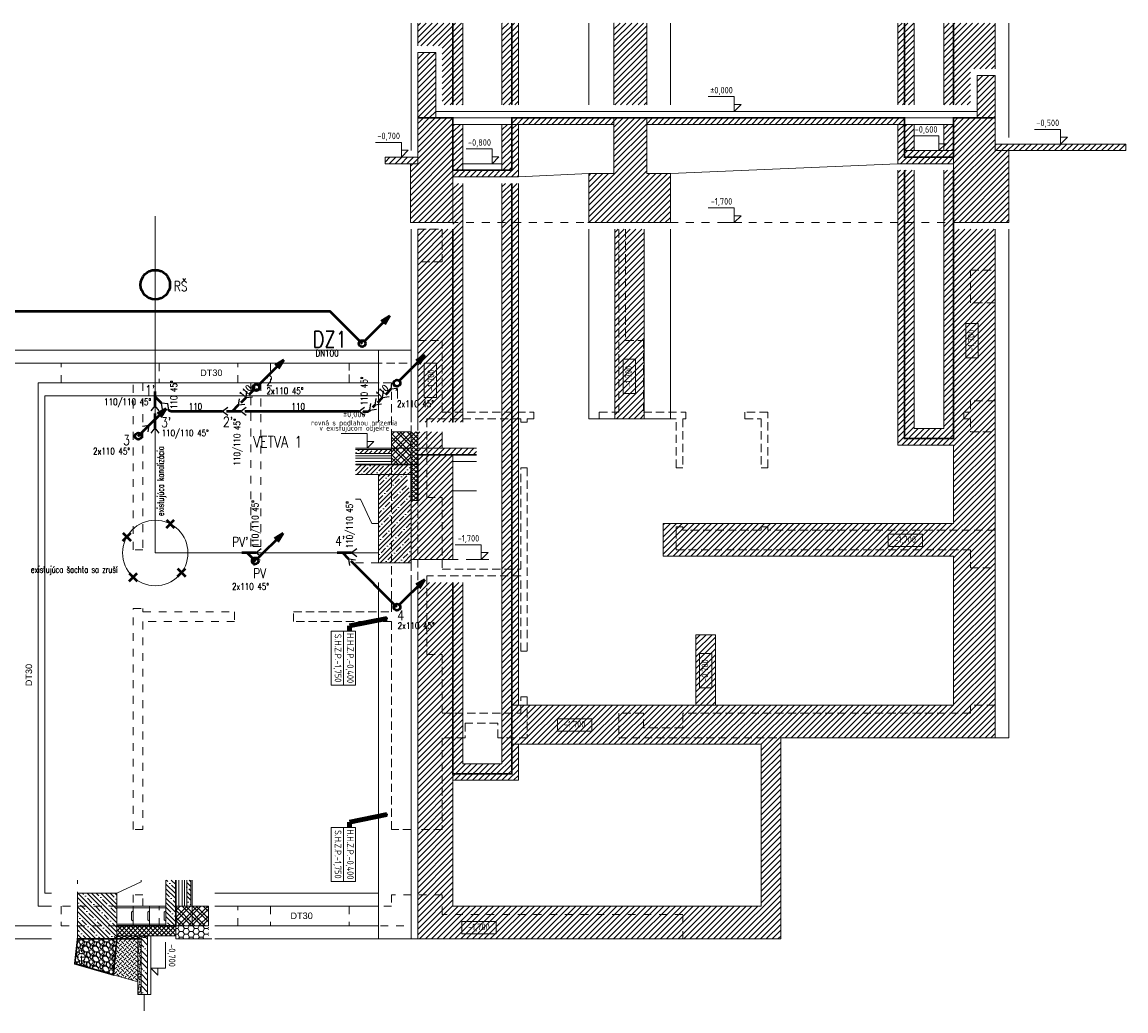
# Model space of a CAD drawing. Header units: millimetres. Extents: x 371321 to 690386, y -299082 to -101508.
# Tile 5 of 38: x 386760 to 403633, y -277036 to -261921. Entities that reach past the tile are written whole.
import ezdxf
from ezdxf.enums import TextEntityAlignment as Align

# ---------------------------------------------------------------- set-up
doc = ezdxf.new("R2010")
doc.units = ezdxf.units.MM
doc.header["$LTSCALE"] = 10
doc.header["$MEASUREMENT"] = 0
for name, pattern in [('ACAD_ISO10W100', [18, 12, -3, 0, -3]), ('DASH 0_6MM', [1.2, 0.6, -0.6]), ('DASHDOT', [25.4, 12.7, -6.35, 0, -6.35]), ('DASHED', [19.05, 12.7, -6.35])]:
    doc.linetypes.add(name, pattern=pattern)
for name, color, linetype, lineweight in [('A-HYDROIZOLACIE', 15, 'Continuous', 20), ('A6_ciarkovana_TENKA', 2, 'DASHED', 5), ('DAZDOVA KANALIZACIA', 30, 'ST_KANAL_DEST_PLNA', 50), ('ZTI-kan_st_splaskova', 12, 'Continuous', 50), ('ZTI-kanal_splaskova', 32, 'Continuous', 50), ('ZTI-Popis1', 5, 'Continuous', 30), ('ZTI-Popis4', 5, 'Continuous', 25), ('ZTI-zar_predmety', 135, 'Continuous', 18)]:
    doc.layers.add(name, color=color, linetype=linetype, lineweight=lineweight)
doc.layers.add('Z-k-st_splaskova-popis', color=7, linetype='Continuous')
doc.layers.add('ZTI-kanal_splaskova-popis', color=7, linetype='Continuous')
doc.styles.add('ARIAL', font='arial.ttf')
doc.styles.add('ISO CP_50', font='isocp.shx', dxfattribs={"width": 0.9, "height": 100})
doc.styles.add('ISOCP', font='isocp.shx', dxfattribs={"width": 0.9})
doc.styles.get("Standard").update_dxf_attribs({"font": 'simplex.shx', "width": 0.8})
doc.linetypes.add('ST_KANAL_DEST_PLNA', pattern='A,136,-20,34,[23,st.shx,S=10,R=0,X=0,Y=0],16,[2,st.shx,S=10,R=0,X=0,Y=0],-25', length=231)
doc.dimstyles.new('M50', dxfattribs={"dimtxt": 100, "dimasz": 75, "dimexe": 37.5, "dimexo": 75, "dimgap": 35, "dimtad": 1, "dimdec": 0, "dimzin": 0, "dimtxsty": 'ISO CP_50', "dimblk1": 'OBLIQUE', "dimblk2": 'OBLIQUE', "dimsah": 1, "dimcen": 0.045, "dimclrd": 256, "dimclre": 256, "dimclrt": 256, "dimadec": 1, "dimazin": 0, "dimtfac": 1, "dimtdec": 0, "dimtmove": 2, "dimatfit": 3, "dimldrblk": 'OBLIQUE', "dimfxl": 125, "dimfxlon": 1, "dimtolj": 1, "dimtzin": 0, "dimlwd": -1, "dimarcsym": 0})
pattern_1 = [(45, (-268629.22, 180291.04), (-44.901281, 44.901281), [])]
pattern_2 = [(45, (-609440.55, 119441.6), (-106.066017, 106.066017), [100, -40, 0, -40]), (45, (-609370.55, 119441.6), (-106.066017, 106.066017), []), (45, (-609300.55, 119441.6), (-106.066017, 106.066017), [])]

# ---------------------------------------------------------------- blocks, each defined once
blk = doc.blocks.new('*U4')
at = {"layer": 'A-HYDROIZOLACIE', "lineweight": 9}
for points in [[(253567, -4367), (253567, -4342), (253585, -4324), (253585, -4299), (253567, -4282)], [(253567, -4452), (253567, -4427), (253585, -4410), (253585, -4385), (253567, -4367)], [(253567, -4538), (253567, -4513), (253585, -4495), (253585, -4470), (253567, -4452)], [(253567, -4623), (253567, -4598), (253585, -4580), (253585, -4555), (253567, -4538)], [(253567, -4708), (253567, -4683), (253585, -4666), (253585, -4641), (253567, -4623)], [(253567, -4794), (253567, -4769), (253585, -4751), (253585, -4726), (253567, -4708)]]:
    blk.add_lwpolyline(points, dxfattribs=at)
blk = doc.blocks.new('_Oblique')
at = {"color": 0, "linetype": 'ByBlock', "lineweight": -2}
blk.add_line((-0.5, -0.5), (0.5, 0.5), dxfattribs=at)
blk = doc.blocks.new('*U97')
at = {"color": 0, "linetype": 'ByBlock', "lineweight": -2}
for p, q in [((-35.36, -35.36), (-424.26, -424.26)), ((-424.26, -424.26), (-344.71, -291.68)), ((-291.68, -344.71), (-424.26, -424.26))]:
    blk.add_line(p, q, dxfattribs=at)
blk.add_circle((0, 0), 50, dxfattribs=at)
blk = doc.blocks.new('*U102')
at = {"color": 0, "linetype": 'ByBlock', "lineweight": -2}
blk.add_line((-50, 0), (-75, 0), dxfattribs=at)
at = {"color": 255, "linetype": 'ByBlock', "lineweight": 25}
blk.add_circle((0, 0), 50, dxfattribs=at)
blk = doc.blocks.new('*U103')
at = {"color": 255, "linetype": 'ByBlock', "lineweight": 25}
for p in [(-61, 79), (61, 79)]:
    blk.add_line(p, (0, 0), dxfattribs=at)
at = {"color": 0, "linetype": 'ByBlock', "lineweight": -2}
blk.add_line((0, 0), (0, -117), dxfattribs=at)
blk = doc.blocks.new('*U104', base_point=(14597, 15408))
at = {"color": 0, "lineweight": -2}
blk.add_line((14491, 15408), (14597, 15408), dxfattribs=at)
at = {"color": 255, "lineweight": 25}
for q in [(14676, 15469), (14676, 15347)]:
    blk.add_line((14597, 15408), q, dxfattribs=at)
blk = doc.blocks.new('*U105')
at = {"color": 255, "linetype": 'ByBlock', "lineweight": 25}
for p in [(-61, 79), (61, 79)]:
    blk.add_line(p, (0, 0), dxfattribs=at)
at = {"color": 0, "linetype": 'ByBlock', "lineweight": -2}
blk.add_line((0, 0), (0, -55), dxfattribs=at)
blk = doc.blocks.new('*U106', base_point=(14613, 15656))
at = {"color": 255, "lineweight": 25}
for q in [(14626, 15755), (14712, 15669)]:
    blk.add_line((14613, 15656), q, dxfattribs=at)
at = {"color": 0, "lineweight": -2}
for p, q in [((14507, 15636), (14576, 15636)), ((14604, 15647), (14613, 15656))]:
    blk.add_line(p, q, dxfattribs=at)
blk.add_arc((14576, 15676), 40, 270, 315, dxfattribs=at)
blk = doc.blocks.new('*U107')
at = {"color": 255, "linetype": 'ByBlock', "lineweight": 25}
for p in [(-61, 79), (61, 79)]:
    blk.add_line(p, (0, 0), dxfattribs=at)
at = {"color": 0, "linetype": 'ByBlock', "lineweight": -2}
blk.add_line((0, 0), (0, -1748), dxfattribs=at)
blk = doc.blocks.new('*U108', base_point=(9395, 17187))
at = {"color": 255, "linetype": 'ByBlock', "lineweight": 25}
for p, q in [((9334, 17266), (9395, 17187)), ((9456, 17266), (9395, 17187)), ((9503, 17247), (9490, 17147)), ((9589, 17160), (9490, 17147))]:
    blk.add_line(p, q, dxfattribs=at)
at = {"color": 0, "linetype": 'ByBlock', "lineweight": -2}
for p, q in [((9395, 17187), (9395, 16968)), ((9490, 17147), (9395, 17053))]:
    blk.add_line(p, q, dxfattribs=at)
blk = doc.blocks.new('*U110', base_point=(14597, 15408))
at = {"color": 0, "lineweight": -2}
blk.add_line((14491, 15408), (14597, 15408), dxfattribs=at)
at = {"color": 255, "lineweight": 25}
for q in [(14676, 15469), (14676, 15347)]:
    blk.add_line((14597, 15408), q, dxfattribs=at)
blk = doc.blocks.new('*U109')
at = {"color": 255, "linetype": 'ByBlock', "lineweight": 25}
for p in [(-61, 79), (61, 79)]:
    blk.add_line(p, (0, 0), dxfattribs=at)
at = {"color": 0, "linetype": 'ByBlock', "lineweight": -2}
blk.add_line((0, 0), (0, -117), dxfattribs=at)
blk = doc.blocks.new('zw$7758')
at = {"lineweight": 0}
h = blk.add_hatch(dxfattribs=at)
h.set_pattern_fill('ANSI31', color=252, scale=20)
h.set_pattern_definition([(45, (-269240.484, 185126.88), (-44.901281, 44.901281), [])])
h.paths.add_polyline_path([(21850, 15100), (21350, 15100), (21350, 13850), (21850, 13850)])
h.paths.add_polyline_path([(19038, 15100), (18888, 15100), (18888, 13850), (19038, 13850)])
h.paths.add_polyline_path([(18888, 15100), (18350, 15100), (18350, 14750), (18725, 14750), (18725, 13850), (18888, 13850)])
h.paths.add_polyline_path([(19888, 15100), (19638, 15100), (19638, 13850), (19888, 13850)])
h.paths.add_polyline_path([(27175, 15100), (26390, 15100), (26390, 13850), (26800, 13850), (26800, 14400), (26900, 14400), (27175, 14400)])
h.paths.add_polyline_path([(25940, 15100), (25690, 15100), (25690, 13850), (25940, 13850)])
h = blk.add_hatch(dxfattribs=at)
h.set_pattern_fill('ANSI31', color=252, scale=20)
h.set_pattern_definition(pattern_1)
h.paths.add_polyline_path([(27175, 14300), (26900, 14300), (26900, 13750), (26900, 13650), (27175, 13650)])
h.paths.add_polyline_path([(18625, 14650), (18350, 14650), (18350, 13650), (18625, 13650)])
h = blk.add_hatch(dxfattribs=at)
h.set_pattern_fill('ANSI31', color=252, scale=20)
h.set_pattern_definition(pattern_1)
h.paths.add_polyline_path([(29175, 13250), (27175, 13250), (27175, 13150), (27275, 13150), (29175, 13150)])
h.paths.add_polyline_path([(18350, 13050), (17850, 13050), (17850, 12950), (18350, 12950)])
h.paths.add_polyline_path([(25790, 13550), (25690, 13550), (25690, 12950), (26540, 12950), (26540, 13150), (25790, 13150)])
h.paths.add_polyline_path([(19888, 13550), (19788, 13550), (19788, 12950), (19788, 12850), (18888, 12850), (18888, 12750), (19888, 12750)])
h = blk.add_hatch(dxfattribs=at)
h.set_pattern_fill('ANSI31', color=252, scale=20)
h.set_pattern_definition(pattern_1)
h.paths.add_polyline_path([(18888, 13650), (18350, 13650), (18350, 13050), (18350, 12950), (18238, 12950), (18238, 12050), (18888, 12050)])
h.paths.add_polyline_path([(27388, 13150), (27175, 13150), (27175, 13650), (26540, 13650), (26540, 12050), (27388, 12050)])
h.paths.add_polyline_path([(21850, 13650), (21850, 13550), (25790, 13550), (25790, 13650)])
h.paths.add_polyline_path([(21350, 13550), (21350, 13650), (19788, 13650), (19788, 13550)])
h = blk.add_hatch(dxfattribs=at)
h.set_pattern_fill('ANSI31', color=252, scale=20, style=0)
h.set_pattern_definition([(45, (-596712.105, 289867.08), (-44.9012806, 44.9012806), [])])
h.paths.add_polyline_path([(19788, 13550), (19638, 13550), (19638, 12850), (19788, 12850)])
h.paths.add_polyline_path([(19038, 13550), (18888, 13550), (18888, 12850), (18903, 12850), (19038, 12850)])
h.paths.add_polyline_path([(25940, 13550), (25790, 13550), (25790, 13150), (25940, 13150)])
h.paths.add_polyline_path([(26540, 13550), (26390, 13550), (26390, 13150), (26540, 13150)])
h = blk.add_hatch(dxfattribs=at)
h.set_pattern_fill('ANSI31', color=252, scale=20)
h.set_pattern_definition(pattern_1)
h.paths.add_polyline_path([(22213, 12801), (21850, 12801), (21850, 13650), (21350, 13650), (21350, 12800), (20963, 12800), (20963, 12050), (22213, 12050)])
h = blk.add_hatch(dxfattribs=at)
h.set_pattern_fill('ANSI31', color=252, scale=20)
h.set_pattern_definition([(45, (-269240.484, 185326.88), (-44.901281, 44.901281), [])])
h.paths.add_polyline_path([(22903, 5750), (22603, 5750), (22603, 4675), (22903, 4675)], flags=17)
h.paths.add_polyline_path([(21813, 11950), (21363, 11950), (21363, 9050), (21813, 9050)])
h.paths.add_polyline_path([(26540, 12850), (26390, 12850), (26390, 8900), (25940, 8900), (25940, 12850), (25790, 12850), (25790, 8750), (26540, 8750)], flags=17)
h.paths.add_polyline_path([(27175, 11950), (26540, 11950), (26540, 8750), (25790, 8750), (25790, 12850), (25690, 12850), (25690, 8650), (26540, 8650), (26540, 7450), (24885, 7450), (24885, 6950), (26540, 6950), (26540, 4675), (24885, 4675), (24885, 4175), (27175, 4175)])
h.paths.add_polyline_path([(24885, 7450), (22103, 7450), (22103, 6950), (24885, 6950)])
h.paths.add_polyline_path([(19038, 6550), (18888, 6550), (18888, 3525), (19888, 3525), (19888, 12650), (19638, 12650), (19638, 3775), (19038, 3775)])
h.paths.add_polyline_path([(18888, 6550), (18350, 6550), (18350, 1100), (23900, 1100), (23900, 4175), (24885, 4175), (24885, 4675), (19888, 4675), (19888, 4075), (23600, 4075), (23600, 1600), (18888, 1600)])
h.paths.add_polyline_path([(18725, 9000), (18888, 9000), (18888, 11950), (18350, 11950), (18350, 9000)])
h.paths.add_polyline_path([(18488, 9000), (18488, 9050)], flags=17)
h.paths.add_polyline_path([(18888, 9000), (19038, 9000), (19038, 12650), (18888, 12650)], flags=17)
h = blk.add_hatch(dxfattribs=at)
h.set_pattern_fill('ZDI3', color=252, scale=15, angle=180, pattern_type=2)
h.set_pattern_definition([(225, (628679.38, -147465.2), (79.549513, -79.549513), []), (225, (628626.88, -147465.2), (79.549513, -79.549513), []), (135, (628679.38, -147465.2), (-79.549513, -79.549513), []), (135, (628626.88, -147465.2), (-79.549513, -79.549513), [])])
h.paths.add_polyline_path([(17950, 8850), (18250, 8850), (18250, 8350), (17950, 8350)])
h = blk.add_hatch(dxfattribs=at)
h.set_pattern_fill('NET', color=252, scale=15, angle=45)
h.set_pattern_definition([(45, (-608879.383, 162865.195), (-33.6759605, 33.6759605), []), (135, (-608879.383, 162865.195), (-33.6759605, -33.6759605), [])])
h.paths.add_polyline_path([(18350, 8850), (18250, 8850), (18250, 7800), (18350, 7800)])
h = blk.add_hatch(dxfattribs=at)
h.set_pattern_fill('ANSI31', color=252, scale=20)
h.set_pattern_definition([(45, (-260399.825, 215834.986), (-44.901281, 44.901281), [])])
h.paths.add_polyline_path([(18725, 8850), (18350, 8850), (18350, 8500), (19250, 8500), (19250, 8600), (18725, 8600)])
h = blk.add_hatch(dxfattribs=at)
h.set_pattern_fill('ZBETON', color=252, scale=20, pattern_type=2)
h.set_pattern_definition(pattern_2)
h.paths.add_polyline_path([(17400, 8580), (17400, 8520), (17950, 8520), (17950, 8580)])
h = blk.add_hatch(dxfattribs=at)
h.set_pattern_fill('ANSI31', color=252, scale=20)
h.set_pattern_definition([(45, (-268629.22, 175141.04), (-44.901281, 44.901281), [])])
h.paths.add_polyline_path([(18888, 8500), (18350, 8500), (18350, 7900), (18350, 7800), (18250, 7800), (18250, 6900), (18888, 6900)])
h = blk.add_hatch(dxfattribs=at)
h.set_pattern_fill('ZBETON', color=252, scale=20, pattern_type=2)
h.set_pattern_definition([(45, (-608879.38, 162865.2), (-106.066017, 106.066017), [100, -40, 0, -40]), (45, (-608809.38, 162865.2), (-106.066017, 106.066017), []), (45, (-608739.38, 162865.2), (-106.066017, 106.066017), [])])
h.paths.add_polyline_path([(17400, 8350), (17400, 8200), (18238, 8200), (18238, 8350)])
h = blk.add_hatch(dxfattribs=at)
h.set_pattern_fill('ZBETON', color=252, scale=20, pattern_type=2)
h.set_pattern_definition(pattern_2)
h.paths.add_polyline_path([(18250, 7800), (18180, 8200), (17750, 8200), (17750, 6850), (18250, 6850)])
h = blk.add_hatch(dxfattribs=at)
h.set_pattern_fill('ZBETON', color=252, scale=20, angle=90, pattern_type=2)
h.set_pattern_definition([(135, (-150631.75, -612814.63), (-106.066017, -106.066017), [100, -40, 0, -40]), (135, (-150631.75, -612744.63), (-106.066017, -106.066017), []), (135, (-150631.75, -612674.63), (-106.066017, -106.066017), [])])
h.paths.add_polyline_path([(14650, 2000), (14650, 1300), (14500, 1300), (14500, 2000)])
h = blk.add_hatch(dxfattribs=at)
h.set_pattern_fill('ZBETON', color=252, scale=20, angle=90, pattern_type=2)
h.set_pattern_definition([(135, (-97741.6, -588497.03), (-106.066017, -106.066017), [100, -40, 0, -40]), (135, (-97741.6, -588427.03), (-106.066017, -106.066017), []), (135, (-97741.6, -588357.03), (-106.066017, -106.066017), [])])
h.paths.add_polyline_path([(14820, 2000), (14880, 2000), (14880, 1600), (14820, 1600)])
h = blk.add_hatch(dxfattribs=at)
h.set_pattern_fill('ZBETON', color=252, scale=20, angle=90, pattern_type=2)
h.set_pattern_definition([(135, (-141165.2, -609129.38), (-106.066017, -106.066017), [100, -40, 0, -40]), (135, (-141165.2, -609059.38), (-106.066017, -106.066017), []), (135, (-141165.2, -608989.38), (-106.066017, -106.066017), [])])
h.paths.add_polyline_path([(13750, 1800), (13750, 1100), (13150, 1100), (13150, 1800)])
h = blk.add_hatch(dxfattribs=at)
h.set_pattern_fill('ZDI3', color=252, scale=15, angle=90, pattern_type=2)
h.set_pattern_definition([(135, (-141165.2, -609129.38), (-79.549513, -79.549513), []), (135, (-141165.2, -609076.88), (-79.549513, -79.549513), []), (45, (-141165.2, -609129.38), (-79.549513, 79.549513), []), (45, (-141165.2, -609076.88), (-79.549513, 79.549513), [])])
h.paths.add_polyline_path([(15150, 1600), (15150, 1300), (14650, 1300), (14650, 1600)])
h = blk.add_hatch(dxfattribs=at)
h.set_pattern_fill('NET', color=252, scale=15, angle=135)
h.set_pattern_definition([(135, (-141165.195, -609129.383), (-33.6759605, -33.6759605), []), (225, (-141165.195, -609129.383), (33.6759605, -33.6759605), [])])
h.paths.add_polyline_path([(14250, 1300), (14650, 1300), (14650, 1150), (13750, 1150), (13750, 1300), (14000, 1300)])
h = blk.add_hatch(dxfattribs=at)
h.set_pattern_fill('HONEY', color=252, scale=16)
h.set_pattern_definition([(0, (-402400.385, 176526.882), (76.2, 43.99408), [50.8, -101.6]), (120, (-402400.385, 176526.882), (-76.199991, 43.9940958), [50.8, -101.6]), (60, (-402400.385, 176526.882), (9e-06, 87.9881758), [-101.6, 50.8])])
h.paths.add_polyline_path([(15150, 1300), (14650, 1300), (14650, 1100), (15150, 1100)])
h = blk.add_hatch(dxfattribs=at)
h.set_pattern_fill('GRAVEL', color=252, scale=6, angle=90)
h.set_pattern_definition([(318.0127875, (-141317.595, -609019.655), (1371.59999991, -1219.2000001), [20.503286, -2029.82902]), (274.969741, (-141302.355, -609033.371), (-152.40000868, 1828.799999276), [35.184283, -3483.242934]), (222.5104471, (-141299.307, -609068.423), (1676.39999941, 1524.00000064), [24.80889, -2456.083368]), (357.273689, (-141261.207, -609127.859), (-3047.99999998, 152.40000032), [32.04027, -3171.986246]), (22.8336542, (-141229.203, -609129.383), (-1828.79999997, -762.00000006), [31.418022, -3110.388465]), (87.273689, (-141200.247, -609117.191), (-152.40000032, -3047.99999998), [32.04027, -3171.986246]), (127.6942405, (-141198.723, -609085.1873), (1524.000000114, -1981.19999991), [42.37162, -4194.78692]), (162.2553284, (-141224.631, -609051.6593), (-3352.79999991, 1066.800000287), [40.00317, -3960.315396]), (211.4295656, (-141262.731, -609039.467), (-1981.19999989, -1219.20000017), [32.14878, -3182.732742]), (265.2363583, (-141290.163, -609056.231), (152.40000026, 1676.39999998), [36.702797, -1798.436217]), (312.3974378, (-141293.211, -609092.8073), (1676.400000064, -1828.79999994), [47.464675, -4699.00635]), (228.8140748, (-141259.683, -608976.983), (-914.40000007, -1066.79999994), [16.200272, -1603.83395]), (261.4692344, (-141270.351, -608989.175), (304.79999965, 1981.20000005), [30.82092, -3051.27834]), (315, (-141274.92, -609019.66), (152.4, -3e-14), [21.55256, -193.973587]), (293.1985905, (-141293.211, -609030.323), (-304.79999995, 762), [11.60648, -1149.037342]), (21.8014095, (-141288.64, -609040.99), (-457.2, -152.4), [16.413937, -804.28518]), (120.9637565, (-141273.4, -609034.895), (-304.8, 457.2), [26.65918, -861.97789]), (251.565051, (-141287.115, -609012.035), (152.4, 304.8), [19.27723, -462.653887]), (106.3895403, (-141288.639, -609129.383), (-457.2, 1524), [27.00528, -2673.5296]), (160.346176, (-141296.259, -609103.475), (1676.39999998, -609.60000006), [22.655936, -2242.93294]), (23.1985905, (-141317.595, -609012.035), (-762, -304.79999995), [23.212806, -1137.431015]), (73.6104597, (-141296.259, -609002.891), (-457.19999989, -1524.00000003), [27.00528, -2673.5296]), (69.4439548, (-141194.151, -609129.383), (-304.8, -762), [26.042112, -1276.06406]), (24.7751406, (-141185.007, -609104.999), (-1676.39999959, -762.0000009), [21.820327, -2160.215603]), (156.8014095, (-141165.195, -609010.511), (-762, 304.79999995), [23.212806, -1137.431015]), (107.3540246, (-141186.531, -609001.367), (609.60000013, -1981.19999996), [25.546964, -2529.14256]), (159.4439548, (-141165.195, -609085.187), (762, -304.8), [13.021056, -1289.085115]), (191.3099325, (-141165.195, -609019.655), (-609.6, -152.4), [7.770876, -769.319698]), (255.9637565, (-141172.815, -609021.18), (152.4, 457.2), [31.418022, -596.943275]), (276.009006, (-141180.435, -609051.659), (-152.40000008, 1523.99999999), [29.11602, -2882.48189]), (33.6900675, (-141259.683, -609034.895), (-304.8, -152.4), [21.979433, -527.50658]), (83.1572266, (-141241.395, -609022.703), (304.799999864, 2590.800000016), [38.373406, -3798.960544]), (150.945396, (-141236.823, -608984.603), (1066.8, -609.6), [15.690494, -1553.36354]), (180, (-141250.54, -608976.98), (-152.4, -152.4), [9.144, -143.256]), (210.2564372, (-141185.007, -609054.707), (1066.80000004, 609.59999993), [21.172018, -2096.036446]), (138.0127875, (-141203.295, -609065.375), (-1371.59999991, 1219.2000001), [41.006573, -2009.325732]), (90, (-141233.78, -609037.94), (-152.4, 152.4), [39.624, -112.776]), (55.3048465, (-141233.775, -608998.319), (1066.79999918, 1524.00000058), [24.096574, -2385.559003]), (344.054604, (-141220.06, -608978.507), (609.6, -152.4), [22.189745, -1087.299002]), (297.6459754, (-141198.723, -608984.603), (1523.9999998, -2895.600000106), [36.128706, -3576.747865]), (265.4260787, (-141181.959, -609016.607), (-152.4, -1981.2), [38.221768, -3783.950787])])
edge = h.paths.add_edge_path()
edge.add_line((13750, 1099), (13698, 551))
edge.add_line((13698, 551), (13108, 721))
edge.add_line((13108, 721), (13117, 821))
edge.add_line((13117, 821), (13148, 821))
edge.add_arc((13208, 821), 60, 180, 270)
edge.add_arc((13208, 821), 60, 270, 450)
edge.add_arc((13208, 821), 60, 90, 180)
edge.add_line((13148, 821), (13117, 821))
edge.add_line((13117, 821), (13153, 1100))
edge.add_line((13153, 1100), (13750, 1099))
h = blk.add_hatch(dxfattribs=at)
h.set_pattern_fill('DIAPLATE', color=252, scale=800, angle=135, style=0, pattern_type=2)
h.set_pattern_definition([(135, (-141165.195, -609129.383), (-70.710678, 1e-14), [50, -50]), (225, (-141200.55, -609129.383), (-1e-14, -70.710678), [50, -50])])
h.paths.add_polyline_path([(14070, 1100), (14070, 444), (13698, 551), (13750, 1100)])
h = blk.add_hatch(dxfattribs=at)
h.set_pattern_fill('AR-CONC', color=252, scale=0.3, angle=90)
h.set_pattern_definition([(140, (-141165.195, -609129.383), (4.7817257, 54.6554007), [5.715, -62.865]), (85, (-141165.195, -609129.383), (-57.3170536, -10.5730264), [4.572, -50.2921753]), (190.451445, (-141164.797, -609124.83), (-52.5353256, 44.082374), [4.8570026, -53.4270734]), (136.1842, (-141180.435, -609129.38), (12.6126984, 81.323712), [8.5725, -94.2975]), (186.635558, (-141179.384, -609122.61), (-74.227837, 71.22124), [7.285507, -80.140682]), (81.184151, (-141180.435, -609129.38), (-74.227837, 71.22124), [6.85799, -75.43792]), (111, (-141176.625, -609121.763), (30.6795595, 45.4843174), [5.715, -62.865]), (56, (-141176.625, -609121.763), (-55.25639, 18.5406085), [4.572, -50.292]), (161.451445, (-141174.07, -609117.973), (-24.5768307, 64.024926), [4.8570026, -53.4269813]), (127.5, (-141165.195, -609129.383), (-25.36651166, 0.926581), [0, -49.6824, 0, -51.054, 0, -50.4825]), (97.5, (-141165.195, -609129.383), (-30.0541724, 20.0458988), [0, -29.1084, 0, -48.5394, 0, -19.2405]), (57.5, (-141165.195, -609146.376), (1.7186232, 40.67717855), [0, -19.05, 0, -59.436, 0, -78.867]), (47.5, (-141165.195, -609153.996), (-7.6279473, 44.4387544), [0, -24.765, 0, -39.4716, 0, -56.007])])
h.paths.add_polyline_path([(14120, 1100), (14120, 250), (14070, 250), (14070, 1100)])
h = blk.add_hatch(dxfattribs=at)
h.set_pattern_fill('ANSI35', color=252, scale=20, angle=90)
h.set_pattern_definition([(135, (-139485.2, -620389.38), (-89.80256, -89.80256), []), (135, (-139485.2, -620299.58), (-89.80256, -89.80256), [158.75, -31.75, 0, -31.75])])
h.paths.add_polyline_path([(14220, 1150), (14220, 250), (14120, 250), (14120, 1150)])
at = {"color": 252, "lineweight": 0}
for p, q in [((18250, 13150, -50), (18250, 15100)), ((18350, 14750, -50), (18350, 15100, -50)), ((18888, 13850, -50), (18888, 15100, -50)), ((19038, 13850, -50), (19038, 15100, -50)), ((19638, 13850, -50), (19638, 15100, -50)), ((19788, 13850, -50), (19788, 15100, -50)), ((19888, 13850, -50), (19888, 15100, -50)), ((20963, 13850, -50), (20963, 15100, -50)), ((21350, 13850, -50), (21350, 15100, -50)), ((21850, 13850, -50), (21850, 15100, -50)), ((22213, 13850, -50), (22213, 15100, -50)), ((25690, 13850, -50), (25690, 15100, -50)), ((25790, 13850, -50), (25790, 15100, -50)), ((25940, 13850, -50), (25940, 15100, -50)), ((26390, 13850, -50), (26390, 15100, -50)), ((26540, 13850, -50), (26540, 15100, -50)), ((27175, 14400, -50), (27175, 15100, -50)), ((27388, 13350, -50), (27388, 15100)), ((18350, 14650, -50), (18350, 13650, -50)), ((18625, 14650, -50), (18350, 14650, -50)), ((18625, 14650, -50), (18625, 13650, -50)), ((26900, 14300, -50), (26900, 13650, -50)), ((18625, 13750, -50), (26900, 13750, -50)), ((18725, 13650, -50), (26900, 13650, -50)), ((19850, 13550, -50), (21350, 13550, -50)), ((21350, 13650, -50), (21350, 12800, -50)), ((21850, 12801, -50), (21850, 13650, -50)), ((21850, 13550, -50), (26540, 13550, -50)), ((25790, 13050, -50), (25790, 13650, -50)), ((27175, 13250, -50), (29175, 13250, -50)), ((29175, 13250, -50), (29175, 13150, -50)), ((18350, 13050, -50), (17850, 13050, -50)), ((17850, 13050, -50), (17850, 12950, -50)), ((29175, 13150, -50), (27175, 13150, -50)), ((17850, 12950, -50), (18350, 12950, -50)), ((22213, 12801), (25690, 12950, -50)), ((25690, 12850), (25690, 8650)), ((25790, 12850), (25790, 8750)), ((25940, 12850), (25940, 8900)), ((26390, 12850), (26390, 8900)), ((19888, 12750, -50), (20963, 12800, -50)), ((21350, 12800, -50), (20963, 12800, -50)), ((20963, 12800), (20963, 12050)), ((22213, 12801), (21850, 12801, -50)), ((22213, 12050), (22213, 12801)), ((19038, 9000), (19038, 12650)), ((19638, 3775), (19638, 12650)), ((19788, 3625), (19788, 12650)), ((19888, 4675), (19888, 12650)), ((20950, 12050, -50), (22250, 12050, -50)), ((18250, 10100), (18250, 11950)), ((18350, 9000), (18350, 11950)), ((18888, 8996), (18888, 11950)), ((20963, 11950), (20963, 9050)), ((21363, 11950), (21363, 9050)), ((21813, 11950), (21813, 9050)), ((22213, 11950), (22213, 9050)), ((26540, 8750), (26540, 11950)), ((27175, 4175), (27175, 11950)), ((27388, 4175), (27388, 11950)), ((17750, 9000), (17750, 10100)), ((18250, 9000), (18250, 10100)), ((20963, 9050), (21363, 9050)), ((21813, 9050), (21363, 9050)), ((21813, 9050), (22213, 9050)), ((17950, 8350), (17950, 8850)), ((18250, 8350), (18250, 8850)), ((25940, 8900), (26390, 8900)), ((25690, 8650), (26540, 8650)), ((25790, 8750), (26540, 8750)), ((26540, 7450), (26540, 8650)), ((17950, 8580), (17400, 8580)), ((17950, 8520), (17400, 8520)), ((17400, 8450), (17950, 8450)), ((18250, 8350), (18250, 8600)), ((18350, 8500), (18350, 8600)), ((18725, 8600), (19250, 8600)), ((18725, 8600), (19250, 8600)), ((18725, 8500), (19250, 8500)), ((18350, 8350), (17400, 8350)), ((18888, 8400), (19250, 8400)), ((18238, 8200), (17400, 8200)), ((18888, 7950), (19250, 7950)), ((17477, 7820), (17400, 7820)), ((17650, 7450), (17477, 7820)), ((17650, 7450), (17750, 7450)), ((22103, 7450), (26540, 7450)), ((22103, 6950), (22103, 7450)), ((22103, 6950), (26540, 6950)), ((26540, 4675), (26540, 6950)), ((17750, 1100), (17750, 6550)), ((18250, 1100), (18250, 6550)), ((18350, 1100), (18350, 6550)), ((18888, 3525), (18888, 6550)), ((19038, 3775), (19038, 6550)), ((22903, 5750), (22603, 5750)), ((22603, 5750), (22603, 4675)), ((22903, 4675), (22903, 5750)), ((19788, 4675), (26540, 4675)), ((19788, 4075), (23600, 4075)), ((19888, 3525), (19888, 4075)), ((23600, 1600), (23600, 4075)), ((23900, 1100), (23900, 4175)), ((23900, 4175), (27175, 4175)), ((27175, 4175), (27388, 4175)), ((19638, 3775), (19038, 3775)), ((19788, 3625), (18888, 3625)), ((18888, 1600), (18888, 3525)), ((19888, 3525), (18888, 3525)), ((13750, 1800), (14120, 1973)), ((14120, 1973), (14120, 2000)), ((14500, 1600), (14500, 2000)), ((14500, 2000), (14500, 1300)), ((14650, 2000), (14650, 1300)), ((14750, 1600), (14750, 2000)), ((14820, 2000), (14820, 1600)), ((14880, 2000), (14880, 1600)), ((14900, 2000), (14900, 1600)), ((15250, 1800), (17750, 1800)), ((14650, 1600), (15150, 1600)), ((15250, 1600), (17750, 1600)), ((23600, 1600), (18888, 1600)), ((13750, 1300), (13750, 1050)), ((14500, 1300), (15150, 1300)), ((14650, 1300), (14650, 1100)), ((13150, 1100), (13108, 721)), ((13750, 1150), (14500, 1150)), ((14070, 250), (14070, 1150)), ((14120, 250), (14120, 1150)), ((14220, 250), (14220, 1150)), ((18138, 1100), (18300, 1100)), ((23900, 1100), (18350, 1100)), ((13108, 721), (14070, 444)), ((14070, 250), (14270, 250))]:
    blk.add_line(p, q, dxfattribs=at)
at = {"color": 252, "linetype": 'DASH 0_6MM', "lineweight": 0, "ltscale": 20}
for p, q in [((18850, 12050, -50), (26675, 12050, -50)), ((17400, 6850), (17788, 6850)), ((18850, 6900), (19250, 6900)), ((13150, 1700), (13150, 2000))]:
    blk.add_line(p, q, dxfattribs=at)
at = {"color": 252, "lineweight": 0, "ltscale": 8.5}
for p, q in [((17950, 8485), (17400, 8485)), ((14785, 2000), (14785, 1600))]:
    blk.add_line(p, q, dxfattribs=at)
at = {"color": 252, "lineweight": 0, "ltscale": 12}
for p, q in [((17950, 8400), (17400, 8400)), ((14700, 2000), (14700, 1600))]:
    blk.add_line(p, q, dxfattribs=at)
at = {"color": 252, "linetype": 'ACAD_ISO10W100', "lineweight": 0}
for p, q in [((13208, 721), (13208, 921)), ((13308, 821), (13108, 821))]:
    blk.add_line(p, q, dxfattribs=at)
at = {"color": 252, "lineweight": 0, "const_width": 30}
blk.add_lwpolyline([(18350, 15100), (18350, 15100)], dxfattribs=at)
at = {"color": 252, "linetype": 'DASHED', "lineweight": 0, "ltscale": 2, "const_width": 25, "elevation": -50}
for points in [[(18888, 13850), (18888, 15100)], [(19788, 15100), (19788, 13850)], [(25790, 13850), (25790, 15100)], [(26540, 15100), (26540, 13850)], [(18350, 13650), (18888, 13650), (18888, 12850), (19788, 12850), (19788, 13650), (25790, 13650), (25790, 13050), (26540, 13050), (26540, 13650), (27175, 13650)]]:
    blk.add_lwpolyline(points, dxfattribs=at)
at = {"color": 252, "lineweight": 0, "elevation": -50}
for points in [[(26900, 14300), (27175, 14300), (27175, 13650), (26900, 13650)], [(18888, 13650), (18888, 12050), (18238, 12050), (18238, 12950), (18350, 12950), (18350, 13650)], [(19888, 13550), (18888, 13550), (18888, 12750), (19888, 12750)], [(19038, 13550), (18888, 13550), (18888, 12850), (19038, 12850)], [(19788, 13550), (18888, 13550), (18888, 12850), (19788, 12850)], [(19638, 13550), (19638, 13550), (19638, 12850), (19638, 12850)], [(25690, 13550), (26540, 13550), (26540, 12950), (25690, 12950)], [(25790, 13550), (25940, 13550), (25940, 13150), (25790, 13150)], [(25790, 13550), (26540, 13550), (26540, 13050), (25790, 13050)], [(26390, 13550), (26540, 13550), (26540, 13150), (26390, 13150)], [(26540, 13650), (26540, 12050), (27388, 12050), (27388, 13150), (27175, 13150), (27175, 13650)], [(25790, 13150), (26540, 13150), (26540, 13050), (25790, 13050)], [(19638, 12950), (19038, 12950), (19038, 12850), (19638, 12850)]]:
    blk.add_lwpolyline(points, close=True, dxfattribs=at)
at = {"color": 252, "lineweight": 0}
for points in [[(22790, 13975), (23187, 13975), (23187, 13750), (23292, 13855), (23187, 13855), (23187, 13750), (23306, 13750), (23025, 13750)], [(22790, 12275), (23187, 12275), (23187, 12050), (23292, 12155), (23187, 12155), (23187, 12050), (23306, 12050), (23025, 12050)], [(10400, 10100), (18250, 10100)], [(10400, 9900), (17738, 9900)], [(12750, 1600), (12550, 1600), (12550, 9600)], [(12550, 9600), (17738, 9600)], [(12750, 1800), (12650, 1800), (12650, 9400), (17750, 9400), (17750, 9000)], [(17177, 8825), (17575, 8825), (17575, 8600), (17680, 8705), (17575, 8705), (17575, 8600), (17693, 8600), (17413, 8600)], [(17950, 8850), (17950, 8600), (17400, 8600)], [(18250, 8350), (18250, 8600), (17950, 8600), (17950, 8850), (18250, 8850)], [(18725, 8850), (18725, 8600), (18350, 8600), (18350, 8850)], [(18725, 8600), (19250, 8600)], [(18922, 7125), (19320, 7125), (19320, 6900), (19425, 7005), (19320, 7005), (19320, 6900), (19438, 6900), (19157, 6900)], [(17750, 6550), (17750, 1800)], [(12750, 1100), (1200, 1100), (1200, 5150)], [(12750, 1300), (1300, 1300), (1300, 5150)], [(15150, 1600), (14900, 1600), (14900, 2000)], [(12750, 1600), (12550, 1600)], [(14000, 1300), (13750, 1300), (13750, 1600), (14000, 1600), (14000, 1300), (14000, 1325), (13750, 1325), (13750, 1575), (14000, 1575), (14000, 1528), (13975, 1510), (13975, 1390), (14000, 1372)], [(14250, 1300), (14000, 1300), (14000, 1600), (14250, 1600), (14250, 1300), (14250, 1325), (14000, 1325), (14000, 1575), (14250, 1575), (14250, 1528), (14225, 1510), (14225, 1390), (14250, 1372)], [(14500, 1300), (14250, 1300), (14250, 1600), (14500, 1600), (14500, 1300), (14500, 1325), (14250, 1325), (14250, 1575), (14500, 1575), (14500, 1528), (14475, 1510), (14475, 1390), (14500, 1372)], [(14650, 1300), (14900, 1300), (14900, 1600), (15150, 1600), (15150, 1300)], [(17738, 1300), (15250, 1300)], [(14170, 0), (14170, 250), (14270, 250), (14270, 1150), (14650, 1150), (14650, 1100), (15200, 1100)], [(14495, 1050), (14495, 652), (14270, 652), (14375, 547), (14375, 652), (14270, 652), (14270, 534), (14270, 814)], [(18350, 1100), (15250, 1100)]]:
    blk.add_lwpolyline(points, dxfattribs=at)
at = {"color": 252, "lineweight": 0, "elevation": -50}
for points in [[(25917, 13375), (26315, 13375), (26315, 13150), (26420, 13255), (26315, 13255), (26315, 13150), (26433, 13150), (26153, 13150)], [(27777, 13475), (28175, 13475), (28175, 13250), (28280, 13355), (28175, 13355), (28175, 13250), (28293, 13250), (28013, 13250)], [(17702, 13275), (18100, 13275), (18100, 13050), (18205, 13155), (18100, 13155), (18100, 13050), (18218, 13050), (17938, 13050)], [(19090, 13175), (19487, 13175), (19487, 12950), (19592, 13055), (19487, 13055), (19487, 12950), (19606, 12950), (19325, 12950)]]:
    blk.add_lwpolyline(points, dxfattribs=at)
at = {"color": 252, "linetype": 'DASHED', "lineweight": 0, "ltscale": 2, "const_width": 25}
for points in [[(25790, 12850), (25790, 8750), (26540, 8750), (26540, 12850)], [(18888, 6550), (18888, 3625), (19788, 3625), (19788, 12650)], [(18888, 11950), (18888, 8996)], [(18350, 7800), (18350, 8500), (19250, 8500)], [(17400, 8350), (18250, 8350), (18250, 7800)], [(13750, 1300), (14650, 1300), (14650, 2000)]]:
    blk.add_lwpolyline(points, dxfattribs=at)
at = {"color": 252, "lineweight": 0, "ltscale": 10, "elevation": -50}
for points in [[(26728, 9985), (26728, 10510), (26916, 10510), (26916, 9985)], [(21489, 9435), (21489, 9960), (21677, 9960), (21677, 9435)], [(18449, 9375), (18449, 9900), (18637, 9900), (18637, 9375)], [(25539, 7286), (26064, 7286), (26064, 7099), (25539, 7099)], [(22657, 4939), (22657, 5464), (22845, 5464), (22845, 4939)], [(20487, 4464), (21012, 4464), (21012, 4277), (20487, 4277)], [(19023, 1366), (19548, 1366), (19548, 1179), (19023, 1179)]]:
    blk.add_lwpolyline(points, close=True, dxfattribs=at)
at = {"color": 252, "lineweight": 0}
for points in [[(18888, 8500), (18888, 6900), (18250, 6900), (18250, 7800), (18350, 7800), (18350, 8500)], [(17750, 8200), (18238, 8200), (18238, 8200), (18250, 8200), (18250, 6850), (17750, 6850)], [(13750, 1100), (13750, 1800), (13150, 1800), (13150, 1100)]]:
    blk.add_lwpolyline(points, close=True, dxfattribs=at)
at = {"color": 252, "lineweight": 0, "ltscale": 10}
for points in [[(17214, 5805), (17214, 4980), (17026, 4980), (17026, 5805)], [(17401, 5805), (17401, 4980), (17214, 4980), (17214, 5805)], [(17214, 2805), (17214, 1980), (17026, 1980), (17026, 2805)], [(17401, 2805), (17401, 1980), (17214, 1980), (17214, 2805)]]:
    blk.add_lwpolyline(points, close=True, dxfattribs=at)
at = {"color": 252, "linetype": 'DASHDOT', "lineweight": 0, "const_width": 25}
blk.add_lwpolyline([(14120, 1100), (13750, 1100), (13698, 551), (13108, 721), (13150, 1100), (13750, 1100)], dxfattribs=at)
at = {"color": 252, "lineweight": 0}
blk.add_circle((13208, 821), 60, dxfattribs=at)
at = {"layer": 'A6_ciarkovana_TENKA', "color": 252}
for points in [[(18725, 11950), (18725, 11450), (18350, 11450), (18350, 11950)], [(27175, 11325), (27175, 10825), (26800, 10825), (26800, 11325)], [(18250, 9900), (18250, 2775), (17950, 2775), (17950, 5950), (16450, 5950), (16450, 6100), (17950, 6100), (17950, 9600), (17300, 9600), (17300, 9900)]]:
    blk.add_lwpolyline(points, close=True, dxfattribs=at)
for points in [[(21525, 11950), (21525, 10250), (21800, 10250), (21800, 9150), (22450, 9150), (22450, 9050), (22400, 9050), (22400, 8300), (22300, 8300), (22300, 9050), (21125, 9050), (21125, 9150), (21425, 9150), (21425, 11950)], [(18350, 2775), (18350, 10250), (18725, 10250), (18725, 9150), (20125, 9150), (20125, 9050), (20025, 9050), (20025, 9000), (19925, 9000), (19925, 9050), (18488, 9050), (18488, 7850), (18725, 7850), (18725, 6750), (19925, 6750), (19925, 8300), (20025, 8300), (20025, 5500), (19925, 5500), (19925, 6650), (18488, 6650), (18488, 5450), (18725, 5450), (18725, 4550), (19925, 4550), (19925, 4800), (20025, 4800), (20025, 4175), (19575, 4175), (19575, 4400), (19075, 4400), (19075, 4175), (18725, 4175), (18725, 2775), (18350, 2775)], [(27175, 9325), (26800, 9325), (26800, 9150), (26700, 9150), (26700, 9050), (26800, 9050), (26800, 8850), (27175, 8850), (27175, 9325)], [(23350, 9150), (23350, 9050), (23600, 9050), (23600, 8300), (23700, 8300), (23700, 9150), (23350, 9150)], [(27175, 7350), (23700, 7350), (23700, 7400), (23600, 7400), (23600, 7350), (22400, 7350), (22400, 7400), (22300, 7400), (22300, 7350), (22300, 7050), (26800, 7050), (26800, 6775), (27175, 6775), (27175, 7350)], [(27175, 4675), (26800, 4675), (26800, 4550), (22400, 4550), (22400, 4325), (21800, 4325), (21800, 4550), (21425, 4550), (21425, 4175), (27175, 4175), (27175, 4675)]]:
    blk.add_lwpolyline(points, dxfattribs=at)
at = {"layer": 'A6_ciarkovana_TENKA', "color": 252, "linetype": 'DASH 0_6MM', "ltscale": 20}
for points in [[(14400, 9900), (14400, 9600), (14150, 9600), (14150, 7050), (14000, 7050), (14000, 9600), (12900, 9600), (12900, 9900), (14400, 9900)], [(15950, 9600), (15950, 7100), (15800, 7100), (15800, 9600)], [(15550, 6100), (15550, 5950), (14150, 5950), (14150, 2775), (14000, 2775), (14000, 6150), (14150, 6150), (14150, 6100), (15550, 6100)], [(12900, 1600), (12900, 1300), (14400, 1300), (14400, 1600), (14150, 1600), (14150, 1775), (14000, 1775), (14000, 1600), (12900, 1600)], [(17300, 1600), (17300, 1300), (18250, 1300), (18250, 1775), (17950, 1775), (17950, 1600), (17300, 1600)]]:
    blk.add_lwpolyline(points, dxfattribs=at)
for points in [[(16100, 9900), (16100, 9600), (15600, 9600), (15600, 9900)], [(18350, 1775), (18350, 1100), (22400, 1100), (22400, 1475), (18725, 1475), (18725, 1775)], [(16100, 1600), (16100, 1300), (15600, 1300), (15600, 1600)]]:
    blk.add_lwpolyline(points, close=True, dxfattribs=at)
at = {"color": 252, "lineweight": 0, "xscale": -1, "rotation": 89.99999999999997}
blk.add_blockref('*U4', (9426, 254707), dxfattribs=at)
at = {"color": 252, "lineweight": 0, "char_height": 100, "attachment_point": 5, "style": 'ISO CP_50'}
for s, insert in [('%%P0,000', (22994, 14063)), ('-0,600', (26121, 13463, -50)), ('-0,500', (27981, 13563, -50)), ('-0,700', (17906, 13363, -50)), ('-0,800', (19294, 13263, -50)), ('-1,700', (22994, 12363)), ('%%P0,000', (17381, 9113)), ('\\pxsm0.6;{\\H0.8x;rovná s podlahou prízemia \\Pv existujúcom objekte} ', (17381, 8938)), ('-1,700', (19126, 7213))]:
    blk.add_mtext(s, dxfattribs=dict(at, insert=insert))
at = {"color": 252, "lineweight": 0, "ltscale": 10, "char_height": 100, "attachment_point": 5, "style": 'ISOCP'}
for s, insert, rotation in [('\\pxqc;-1,700', (26822, 10248, -50), 90), ('\\pxqc;-1,700', (18564, 9638, -50), 90), ('\\pxqc;-1,700', (21583, 9697, -50), 90), ('\\pxqc;S.H.Z.P.-1,750', (17120, 5393), 270), ('\\pxqc;H.H.Z.P.-0,400', (17308, 5393), 270), ('\\pxqc;-0,700', (22751, 5201, -50), 90), ('\\pxqc;S.H.Z.P.-1,750', (17120, 2393), 270), ('\\pxqc;H.H.Z.P.-0,400', (17308, 2393), 270)]:
    blk.add_mtext_dynamic_manual_height_columns(s, width=525, gutter_width=500, heights=[0], dxfattribs=dict(at, insert=insert, rotation=rotation))
at = {"color": 252, "lineweight": 0, "char_height": 100, "width": 1671.71, "attachment_point": 1, "style": 'ARIAL'}
for insert in [(15024, 9804, -50), (16404, 1504, -50)]:
    blk.add_mtext('DT30', dxfattribs=dict(at, insert=insert))
at = {"color": 252, "lineweight": 0, "ltscale": 10, "char_height": 100, "attachment_point": 5, "style": 'ISOCP'}
for insert in [(25801, 7193, -50), (20749, 4371, -50), (19285, 1273, -50)]:
    blk.add_mtext_dynamic_manual_height_columns('\\pxqc;-1,700', width=525, gutter_width=500, heights=[0], dxfattribs=dict(at, insert=insert))
at = {"color": 252, "lineweight": 0, "insert": (12355, 4963, -50), "char_height": 100, "width": 1671.71, "attachment_point": 1, "rotation": 90, "style": 'ARIAL'}
blk.add_mtext('DT30', dxfattribs=at)
at = {"color": 252, "lineweight": 0, "insert": (14583, 846), "char_height": 100, "attachment_point": 5, "rotation": 270, "style": 'ISO CP_50'}
blk.add_mtext('-0,700', dxfattribs=at)
at = {"color": 252, "lineweight": 0}
for points in [[(17877, 6000), (17308, 5887), (17308, 5805)], [(17877, 3000), (17308, 2887), (17308, 2805)]]:
    blk.add_leader(points, dimstyle='M50', override={"dimscale": 1, "dimtxt": 100, "dimasz": 150, "dimgap": 35, "dimtad": 0, "dimtxsty": 'ISO CP_50', "dimclrd": 256, "dimldrblk": 'DotSmall', "dimlwd": 65535}, dxfattribs=at)

msp = doc.modelspace()

# ---------------------------------------------------------------- linework, layer by layer
at = {"color": 255, "linetype": 'ByBlock', "lineweight": 25}
for p in [(389905, -267812), (389905, -267934)]:
    msp.add_line(p, (389826, -267873), dxfattribs=at)
at = {"color": 1, "lineweight": 50}
for points in [[(388966, -269532), (389087, -269653)], [(388966, -269653), (389087, -269532)], [(388301, -269728), (388422, -269849)], [(388301, -269849), (388422, -269728)], [(389137, -270273), (389258, -270394)], [(389137, -270394), (389258, -270273)], [(388398, -270344), (388519, -270465)], [(388398, -270465), (388519, -270344)]]:
    msp.add_lwpolyline(points, dxfattribs=at)
at = {"layer": 'DAZDOVA KANALIZACIA', "flags": 128}
msp.add_lwpolyline([(372814, -263436), (372814, -265633), (373521, -266340), (391462, -266340), (391958, -266836)], dxfattribs=at)
at = {"layer": 'ZTI-kanal_splaskova'}
msp.add_line((389826, -267873), (389109, -267873), dxfattribs=at)
at = {"layer": 'ZTI-kanal_splaskova', "lineweight": 0}
for points in [[(388796, -267452), (388796, -264889)], [(388796, -267452), (388796, -270036)], [(388796, -270036), (392208, -270036)]]:
    msp.add_lwpolyline(points, dxfattribs=at)
at = {"layer": 'ZTI-kanal_splaskova'}
for points in [[(388537, -268251), (388796, -267991)], [(390333, -270166), (390203, -270036)], [(392491, -270865), (391790, -270163)]]:
    msp.add_lwpolyline(points, dxfattribs=at)
at = {"layer": 'ZTI-kanal_splaskova', "lineweight": 50}
msp.add_circle((388796, -265936), 225, dxfattribs=at)
at = {"layer": 'ZTI-zar_predmety', "color": 0, "lineweight": 0}
msp.add_circle((388796, -270036), 500, dxfattribs=at)

# ---------------------------------------------------------------- block references
msp.add_blockref('zw$7758', (374458, -277036))
at = {"layer": 'DAZDOVA KANALIZACIA', "rotation": 180}
msp.add_blockref('*U97', (391958, -266836), dxfattribs=at)
at = {"layer": 'ZTI-kan_st_splaskova', "rotation": 180}
for p in [(390336, -267508), (392491, -267439), (388537, -268251), (390325, -270158), (392491, -270865)]:
    msp.add_blockref('*U97', p, dxfattribs=at)
at = {"layer": 'ZTI-kanal_splaskova'}
for name, p, rotation in [('*U109', (390308, -267536), 315), ('*U103', (392396, -267534), 314.9999999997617), ('*U102', (392491, -267439), 44.99999999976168), ('*U110', (390183, -267661), 45), ('*U104', (392271, -267659), 44.99999999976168), ('*U106', (392078, -267852), 359.9999999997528), ('*U105', (392154, -267776), 314.9999999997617), ('*U108', (388796, -268125), 180), ('*U107', (391913, -267873), 270), ('*U108', (390337, -270036), 270), ('*U108', (391797, -270036), 270)]:
    msp.add_blockref(name, p, dxfattribs=dict(at, rotation=rotation))
at = {"layer": 'ZTI-kanal_splaskova', "xscale": -1}
for p, rotation in [((388796, -267785), 180), ((390105, -267873), 270)]:
    msp.add_blockref('*U108', p, dxfattribs=dict(at, rotation=rotation))
msp.add_blockref('*U106', (389003, -267852), dxfattribs=at)

# ---------------------------------------------------------------- texts
at = {"layer": 'DAZDOVA KANALIZACIA', "width": 0.8}
msp.add_text('DZ1', height=250, dxfattribs=at).set_placement((391463, -266771), align=Align.MIDDLE_CENTER)
at = {"layer": 'Z-k-st_splaskova-popis', "color": 5, "width": 0.8}
msp.add_text('DN100', height=100, dxfattribs=at).set_placement((391245, -267032))
at = {"layer": 'ZTI-kanal_splaskova', "lineweight": 0, "width": 0.65}
msp.add_text('existujúca kanalizácia', height=100, rotation=90, dxfattribs=at).set_placement((388927, -269472))
at = {"layer": 'ZTI-kanal_splaskova-popis', "color": 5, "width": 0.8}
for s, p in [('110 45°', (389130, -267398)), ('110/110 45°', (390095, -267979)), ('110/110 45°', (390372, -269228)), ('110/110 45°', (391815, -269244))]:
    msp.add_text(s, height=100, rotation=90, dxfattribs=at).set_placement(p, align=Align.RIGHT)
at = {"layer": 'ZTI-kanal_splaskova-popis', "color": 5}
for s, rotation, width, p in [('110 45°', 90, 0.8, (392038, -267779)), ('2x110 45°', 360, 0.8, (390496, -267609)), ('2x110 45°', 360, 0.8, (392491, -267806)), ('2x110 45°', 360, 0.8, (387845, -268530)), ('existujúca šachta sa zruší', 360, 0.7, (386893, -270339)), ('2x110 45°', 360, 0.8, (389969, -270598)), ('2x110 45°', 360, 0.8, (392501, -271197))]:
    msp.add_text(s, height=100, rotation=rotation, dxfattribs=dict(at, width=width)).set_placement(p)
at = {"layer": 'ZTI-kanal_splaskova-popis', "color": 5, "width": 0.8}
for p in [(390228, -267581), (392316, -267579)]:
    msp.add_text('110 ', height=100, rotation=45, dxfattribs=at).set_placement(p, align=Align.CENTER)
for p in [(388734, -267776), (389614, -268252)]:
    msp.add_text('110/110 45°', height=100, dxfattribs=at).set_placement(p, align=Align.RIGHT)
for p in [(389438, -267848), (391009, -267848)]:
    msp.add_text('110 ', height=100, dxfattribs=at).set_placement(p, align=Align.CENTER)
at = {"layer": 'ZTI-Popis1', "width": 0.8}
msp.add_text('VETVA 1', height=175, dxfattribs=at).set_placement((390668, -268337), align=Align.MIDDLE)
at = {"layer": 'ZTI-Popis4', "lineweight": 30, "width": 0.8}
for s, p in [('RŠ', (389184, -265937)), ("1'", (388716, -267547)), ('2', (390544, -267405)), ('1', (392492, -267598)), ("3'", (388963, -268039)), ("2'", (389908, -268031)), ("PV'", (390096, -269867)), ("4'", (391621, -269853))]:
    msp.add_text(s, height=150, dxfattribs=at).set_placement(p, align=Align.MIDDLE)
for s, p in [('3', (388355, -268312)), ('PV', (390390, -270348)), ('4', (392547, -270990))]:
    msp.add_text(s, height=150, dxfattribs=at).set_placement(p, align=Align.MIDDLE_CENTER)

doc.saveas('drawing.dxf')
